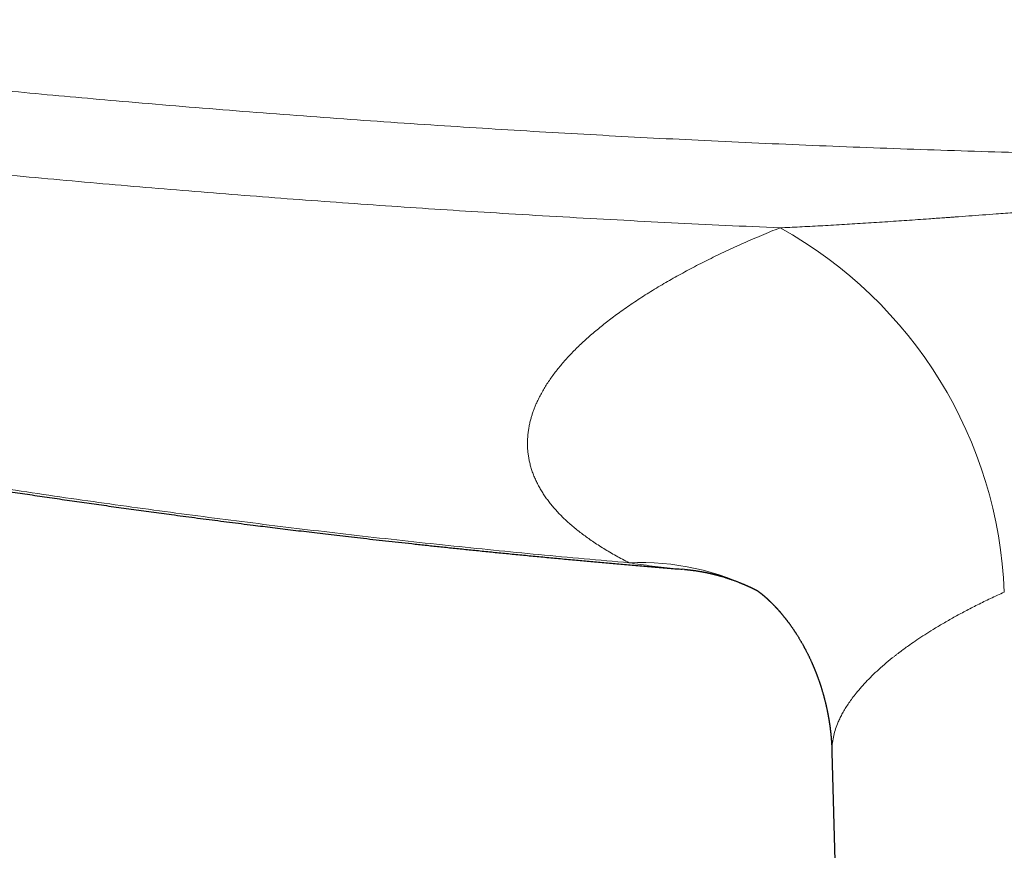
# Model space of a CAD drawing. Header units: millimetres. Extents: x 8 to 755, y 12 to 435.
# Tile 17 of 59: x 335 to 373, y 177 to 210. Entities that reach past the tile are written whole.
import ezdxf

# ---------------------------------------------------------------- set-up
doc = ezdxf.new("R2010")
doc.units = ezdxf.units.MM

msp = doc.modelspace()

# ---------------------------------------------------------------- linework, layer by layer
at = {"color": 7, "linetype": 'Continuous', "lineweight": 30}
for p, q in [((360.911, 188.04), (360.819, 188.047)), ((366.672, 180.901), (367.199, 161.863))]:
    msp.add_line(p, q, dxfattribs=at)
at = {"color": 252, "linetype": 'Continuous', "lineweight": 0}
for centre, radius, start, end in [((356.38, 186.488), 17.037, 2.2247, 60.9905), ((359.204, 178.328), 9.978, 62.853, 92.5964)]:
    msp.add_arc(centre, radius, start, end, dxfattribs=at)
for points, knots in [([(310.451, 209.521), (311.047, 209.439), (312.237, 209.276), (314.024, 209.039), (315.81, 208.807), (317.596, 208.581), (319.37, 208.363), (321.133, 208.152), (322.884, 207.947), (324.635, 207.748), (326.397, 207.554), (328.169, 207.364), (329.955, 207.178), (331.746, 206.997), (333.542, 206.822), (335.34, 206.652), (337.139, 206.487), (339.038, 206.32), (341.037, 206.15), (343.136, 205.979), (345.235, 205.816), (347.334, 205.661), (349.433, 205.513), (351.492, 205.375), (353.511, 205.247), (355.492, 205.127), (357.474, 205.014), (359.457, 204.908), (361.481, 204.806), (363.546, 204.709), (365.653, 204.617), (367.761, 204.533), (369.87, 204.455), (371.98, 204.385), (374.05, 204.323), (376.082, 204.269), (378.073, 204.222), (380.066, 204.182), (382.059, 204.147), (384.053, 204.12), (386.047, 204.098), (388.041, 204.082), (390.036, 204.073), (392.03, 204.07), (394.011, 204.073), (395.98, 204.083), (397.936, 204.098), (399.892, 204.119), (401.901, 204.147), (403.961, 204.183), (406.074, 204.226), (408.186, 204.277), (410.298, 204.334), (412.41, 204.399), (414.481, 204.47), (416.511, 204.546), (418.501, 204.626), (420.49, 204.714), (422.478, 204.807), (424.467, 204.907), (426.454, 205.014), (428.441, 205.127), (430.427, 205.246), (432.411, 205.372), (434.381, 205.504), (436.338, 205.641), (438.282, 205.783), (440.225, 205.932), (442.179, 206.088), (444.144, 206.252), (446.12, 206.423), (448.096, 206.601), (450.07, 206.786), (451.902, 206.964), (453.589, 207.133), (455.131, 207.292), (456.672, 207.454), (458.214, 207.622), (459.898, 207.809), (461.724, 208.018), (463.693, 208.25), (465.663, 208.49), (467.634, 208.736), (469.606, 208.99), (471.577, 209.251), (472.891, 209.431), (473.549, 209.521)], [0, 0, 0, 0, 0.01109, 0.022168, 0.033235, 0.044289, 0.055331, 0.066164, 0.076984, 0.087791, 0.098585, 0.109585, 0.120571, 0.1316, 0.142664, 0.153723, 0.164777, 0.175827, 0.188713, 0.201592, 0.214463, 0.227328, 0.240185, 0.253035, 0.265147, 0.277263, 0.289381, 0.301501, 0.313625, 0.326486, 0.33935, 0.352216, 0.365086, 0.377959, 0.390834, 0.402976, 0.415121, 0.427268, 0.439417, 0.451568, 0.463722, 0.475877, 0.488034, 0.500193, 0.51233, 0.524251, 0.536173, 0.548096, 0.560021, 0.572898, 0.585777, 0.598656, 0.611536, 0.624417, 0.637298, 0.649444, 0.66159, 0.673736, 0.685884, 0.698031, 0.710179, 0.722327, 0.734476, 0.746625, 0.758755, 0.770664, 0.782575, 0.794489, 0.806404, 0.818539, 0.830675, 0.842813, 0.854952, 0.867092, 0.876621, 0.886106, 0.895602, 0.905107, 0.914623, 0.926775, 0.938942, 0.951125, 0.963323, 0.975535, 0.987761, 1, 1, 1, 1]), ([(310.237, 206.251), (310.867, 206.165), (312.128, 205.992), (314.021, 205.742), (315.917, 205.497), (317.813, 205.259), (319.701, 205.029), (321.578, 204.806), (323.446, 204.591), (325.316, 204.382), (327.199, 204.178), (329.097, 203.978), (331.009, 203.784), (332.922, 203.596), (334.836, 203.414), (336.752, 203.238), (338.669, 203.069), (340.587, 202.905), (342.507, 202.748), (344.427, 202.598), (346.348, 202.453), (348.27, 202.315), (350.194, 202.182), (352.118, 202.056), (354.107, 201.932), (356.161, 201.811), (358.28, 201.694), (360.4, 201.584), (362.52, 201.48), (363.935, 201.418), (364.642, 201.386)], [0, 0, 0, 0, 0.035099, 0.070202, 0.105307, 0.140415, 0.175525, 0.21001, 0.244498, 0.278988, 0.31348, 0.348678, 0.383877, 0.419079, 0.454281, 0.489485, 0.52469, 0.559897, 0.595104, 0.630312, 0.66552, 0.700729, 0.735938, 0.771148, 0.806357, 0.845087, 0.883816, 0.922545, 0.961273, 1, 1, 1, 1]), ([(364.642, 201.386), (364.768, 201.392), (365.024, 201.403), (365.413, 201.422), (365.811, 201.442), (366.218, 201.464), (366.634, 201.488), (367.05, 201.512), (367.467, 201.537), (367.884, 201.563), (368.309, 201.59), (368.741, 201.619), (369.172, 201.648), (369.6, 201.677), (370.026, 201.707), (370.408, 201.734), (370.746, 201.758), (370.971, 201.774), (371.13, 201.785), (371.223, 201.792), (371.316, 201.799), (371.404, 201.805), (371.637, 201.822), (372.017, 201.85), (372.549, 201.89), (373.152, 201.935), (373.827, 201.986), (374.576, 202.043), (375.333, 202.1), (376.098, 202.159), (376.782, 202.21), (377.382, 202.255), (377.898, 202.294), (378.42, 202.333), (378.944, 202.371), (379.467, 202.409), (380.031, 202.45), (380.635, 202.492), (381.277, 202.536), (381.912, 202.578), (382.538, 202.619), (383.155, 202.657), (383.712, 202.69), (384.21, 202.719), (384.534, 202.736), (384.738, 202.747), (384.824, 202.752), (384.91, 202.756), (384.995, 202.761), (385.083, 202.765), (385.175, 202.77), (385.271, 202.775), (385.568, 202.79), (386.061, 202.813), (386.75, 202.844), (387.434, 202.87), (388.112, 202.894), (388.782, 202.914), (389.443, 202.93), (390.094, 202.943), (390.737, 202.953), (391.371, 202.958), (392.007, 202.96), (392.651, 202.958), (393.309, 202.952), (393.976, 202.942), (394.653, 202.928), (395.34, 202.911), (396.035, 202.889), (396.708, 202.865), (397.356, 202.839), (397.953, 202.813), (398.375, 202.793), (398.618, 202.781), (398.706, 202.776), (398.794, 202.772), (398.878, 202.767), (399.106, 202.756), (399.48, 202.736), (400.006, 202.706), (400.564, 202.674), (401.153, 202.638), (401.775, 202.599), (402.405, 202.558), (403.043, 202.514), (403.69, 202.469), (404.273, 202.428), (404.79, 202.391), (405.24, 202.358), (405.69, 202.325), (406.137, 202.291), (406.579, 202.258), (407.018, 202.225), (407.566, 202.184), (408.222, 202.134), (408.984, 202.076), (409.738, 202.019), (410.483, 201.962), (411.127, 201.914), (411.67, 201.873), (412.099, 201.842), (412.403, 201.819), (412.589, 201.806), (412.675, 201.799), (412.766, 201.793), (412.99, 201.777), (413.343, 201.751), (413.823, 201.717), (414.29, 201.685), (414.746, 201.653), (415.189, 201.623), (415.624, 201.595), (416.051, 201.567), (416.47, 201.541), (416.881, 201.516), (417.297, 201.492), (417.717, 201.468), (418.141, 201.445), (418.556, 201.424), (418.96, 201.404), (419.227, 201.392), (419.358, 201.386)], [0, 0, 0, 0, 0.0070679, 0.014294, 0.0216783, 0.0292208, 0.0369216, 0.0447806, 0.0523354, 0.0600308, 0.0678668, 0.0758434, 0.0839606, 0.0916634, 0.0994887, 0.1074364, 0.1127489, 0.1181147, 0.1198122, 0.1215148, 0.1232228, 0.124936, 0.1263707, 0.1360511, 0.1458107, 0.1556495, 0.1691935, 0.1828847, 0.1967229, 0.2107084, 0.2248411, 0.2341744, 0.2435708, 0.2530971, 0.2627221, 0.2722498, 0.2816804, 0.2935424, 0.3052474, 0.3167954, 0.3281867, 0.3394216, 0.3505002, 0.3585892, 0.366593, 0.3681552, 0.3697141, 0.3712698, 0.3728221, 0.3743712, 0.3760622, 0.3778452, 0.3796249, 0.3922462, 0.4047074, 0.4171875, 0.429504, 0.4416572, 0.4536477, 0.4654761, 0.4771429, 0.4886487, 0.4999941, 0.5117583, 0.5236947, 0.535804, 0.5480869, 0.5605439, 0.5731757, 0.5859828, 0.597169, 0.6084864, 0.6185546, 0.620146, 0.6217399, 0.6233364, 0.6249354, 0.6263292, 0.6357752, 0.6453421, 0.6550298, 0.6661857, 0.6774983, 0.6889677, 0.7005943, 0.7123782, 0.7243195, 0.7324505, 0.7406531, 0.7489273, 0.7570526, 0.7651074, 0.7731159, 0.7810781, 0.7951507, 0.8090765, 0.8228556, 0.836488, 0.8499736, 0.8582077, 0.8663861, 0.873537, 0.8749365, 0.8766083, 0.8782865, 0.8799596, 0.8889253, 0.8977421, 0.90641, 0.9147097, 0.9228682, 0.9308853, 0.9387612, 0.9464958, 0.9540891, 0.961541, 0.9695749, 0.9774378, 0.9851296, 0.9926503, 1, 1, 1, 1]), ([(358.752, 188.295), (358.664, 188.341), (358.489, 188.431), (358.237, 188.569), (357.993, 188.709), (357.758, 188.85), (357.532, 188.992), (357.319, 189.134), (357.118, 189.274), (356.929, 189.413), (356.747, 189.553), (356.574, 189.695), (356.408, 189.838), (356.25, 189.983), (356.1, 190.129), (355.958, 190.276), (355.823, 190.425), (355.698, 190.575), (355.58, 190.725), (355.471, 190.876), (355.37, 191.028), (355.274, 191.186), (355.184, 191.349), (355.101, 191.516), (355.028, 191.686), (354.964, 191.856), (354.909, 192.027), (354.864, 192.197), (354.829, 192.364), (354.803, 192.529), (354.785, 192.695), (354.776, 192.862), (354.775, 193.029), (354.783, 193.196), (354.798, 193.365), (354.822, 193.534), (354.854, 193.704), (354.892, 193.863), (354.933, 194.009), (354.976, 194.144), (355.025, 194.28), (355.078, 194.416), (355.143, 194.568), (355.222, 194.735), (355.318, 194.918), (355.423, 195.102), (355.537, 195.287), (355.661, 195.471), (355.792, 195.653), (355.929, 195.832), (356.072, 196.008), (356.223, 196.183), (356.382, 196.359), (356.548, 196.534), (356.722, 196.708), (356.903, 196.882), (357.092, 197.056), (357.289, 197.229), (357.492, 197.402), (357.702, 197.573), (357.919, 197.744), (358.142, 197.914), (358.38, 198.088), (358.63, 198.266), (358.895, 198.447), (359.168, 198.628), (359.448, 198.807), (359.737, 198.986), (360.028, 199.161), (360.321, 199.331), (360.615, 199.497), (360.917, 199.662), (361.225, 199.827), (361.541, 199.99), (361.864, 200.153), (362.192, 200.314), (362.527, 200.473), (362.868, 200.631), (363.214, 200.787), (363.563, 200.94), (363.916, 201.09), (364.275, 201.24), (364.52, 201.338), (364.642, 201.387)], [0, 0, 0, 0, 0.013139, 0.026249, 0.039333, 0.052394, 0.065436, 0.078462, 0.090731, 0.102992, 0.115247, 0.127498, 0.139749, 0.152003, 0.164261, 0.176527, 0.188804, 0.201094, 0.213181, 0.225285, 0.23741, 0.249559, 0.262629, 0.275689, 0.288742, 0.301792, 0.314842, 0.327895, 0.340209, 0.352531, 0.364865, 0.377196, 0.389471, 0.401742, 0.414012, 0.426283, 0.438559, 0.450843, 0.460501, 0.470167, 0.479843, 0.489529, 0.499227, 0.5122, 0.525181, 0.538175, 0.551184, 0.564213, 0.577265, 0.589595, 0.601952, 0.614339, 0.626722, 0.638988, 0.651257, 0.663532, 0.675815, 0.68811, 0.700418, 0.712524, 0.724648, 0.736795, 0.748967, 0.762056, 0.775137, 0.788214, 0.80129, 0.814369, 0.827454, 0.8398, 0.852158, 0.86453, 0.876929, 0.88936, 0.901776, 0.914179, 0.926571, 0.938957, 0.951339, 0.963499, 0.97566, 0.987826, 1, 1, 1, 1]), ([(310.206, 195.632), (310.721, 195.521), (311.749, 195.299), (313.289, 194.975), (314.826, 194.658), (316.359, 194.349), (317.878, 194.048), (319.385, 193.757), (320.878, 193.473), (322.367, 193.197), (323.853, 192.928), (325.334, 192.665), (326.812, 192.408), (328.285, 192.159), (329.696, 191.925), (331.045, 191.707), (332.28, 191.511), (333.135, 191.379), (333.61, 191.306), (333.758, 191.283), (333.906, 191.261), (334.053, 191.238), (334.201, 191.216), (334.877, 191.113), (336.08, 190.934), (337.81, 190.685), (339.536, 190.444), (341.258, 190.211), (342.976, 189.987), (344.69, 189.771), (346.401, 189.563), (348.135, 189.361), (349.892, 189.164), (351.672, 188.972), (353.448, 188.79), (355.219, 188.616), (356.987, 188.45), (358.164, 188.347), (358.752, 188.295)], [0, 0, 0, 0, 0.032197, 0.06428, 0.096247, 0.128101, 0.159842, 0.190907, 0.221863, 0.252713, 0.283456, 0.314092, 0.344624, 0.37505, 0.405372, 0.43197, 0.458488, 0.481758, 0.4848, 0.487842, 0.490882, 0.493922, 0.49696, 0.499998, 0.535668, 0.571233, 0.606694, 0.642053, 0.677311, 0.712467, 0.747523, 0.782481, 0.818998, 0.855408, 0.891712, 0.927911, 0.964007, 1, 1, 1, 1]), ([(360.819, 188.047), (360.742, 188.052), (360.347, 188.081), (359.656, 188.159), (359.048, 188.25), (358.752, 188.295)], [0, 0, 0, 0, 0.110872, 0.565991, 1, 1, 1, 1]), ([(373.404, 187.149), (373.223, 187.066), (372.866, 186.903), (372.359, 186.655), (371.881, 186.409), (371.433, 186.167), (371.013, 185.927), (370.636, 185.701), (370.297, 185.487), (369.993, 185.287), (369.68, 185.07), (369.458, 184.908), (369.317, 184.802), (369.274, 184.769), (369.232, 184.737), (369.191, 184.705), (369.149, 184.672), (369.013, 184.565), (368.791, 184.384), (368.499, 184.129), (368.232, 183.877), (367.988, 183.629), (367.767, 183.385), (367.583, 183.161), (367.429, 182.959), (367.301, 182.776), (367.186, 182.596), (367.084, 182.419), (366.994, 182.245), (366.9, 182.041), (366.81, 181.806), (366.735, 181.541), (366.688, 181.277), (366.668, 181.064), (366.674, 180.94), (366.676, 180.901)], [0, 0, 0, 0, 0.042244, 0.083536, 0.123874, 0.163259, 0.201693, 0.239174, 0.271371, 0.302831, 0.333555, 0.372983, 0.378052, 0.383098, 0.388123, 0.393125, 0.398106, 0.403065, 0.442946, 0.482324, 0.521199, 0.559571, 0.597441, 0.634811, 0.663822, 0.692524, 0.720919, 0.749006, 0.776786, 0.804259, 0.847644, 0.891381, 0.935471, 0.979915, 1, 1, 1, 1])]:
    msp.add_open_spline(points, degree=3, knots=knots, dxfattribs=at)
at = {"color": 7, "linetype": 'Continuous', "lineweight": 30}
for points, knots in [([(310.134, 195.554), (310.302, 195.518), (310.635, 195.446), (311.131, 195.34), (311.619, 195.236), (312.1, 195.134), (312.57, 195.035), (313.031, 194.938), (313.481, 194.845), (313.923, 194.753), (314.386, 194.658), (314.866, 194.56), (315.365, 194.459), (315.853, 194.36), (316.33, 194.265), (316.797, 194.172), (317.254, 194.082), (317.7, 193.994), (318.136, 193.909), (318.561, 193.826), (318.976, 193.746), (319.381, 193.669), (319.767, 193.595), (320.137, 193.525), (320.489, 193.458), (320.833, 193.394), (321.167, 193.331), (321.486, 193.272), (321.792, 193.215), (322.084, 193.161), (322.368, 193.109), (322.643, 193.059), (322.91, 193.011), (323.168, 192.964), (323.418, 192.919), (323.679, 192.872), (323.953, 192.823), (324.241, 192.771), (324.523, 192.721), (324.8, 192.672), (325.096, 192.62), (325.41, 192.565), (325.74, 192.508), (326.061, 192.452), (326.374, 192.398), (326.678, 192.346), (326.973, 192.295), (327.258, 192.247), (327.532, 192.2), (327.796, 192.155), (328.051, 192.112), (328.302, 192.07), (328.548, 192.029), (328.792, 191.989), (329.061, 191.944), (329.362, 191.894), (329.696, 191.839), (330.039, 191.783), (330.405, 191.724), (330.796, 191.661), (331.212, 191.594), (331.638, 191.527), (332.073, 191.458), (332.518, 191.388), (332.973, 191.318), (333.437, 191.246), (334.002, 191.16), (334.668, 191.059), (335.433, 190.945), (336.206, 190.832), (336.979, 190.72), (337.751, 190.609), (338.521, 190.501), (339.299, 190.393), (340.084, 190.286), (340.76, 190.195), (341.324, 190.12), (341.774, 190.061), (342.227, 190.001), (342.682, 189.943), (343.139, 189.884), (343.599, 189.826), (344.031, 189.771), (344.438, 189.721), (344.823, 189.673), (345.218, 189.625), (345.624, 189.575), (346.039, 189.526), (346.462, 189.475), (346.893, 189.424), (347.335, 189.373), (347.79, 189.32), (348.26, 189.266), (348.743, 189.211), (349.238, 189.156), (349.744, 189.1), (350.26, 189.043), (350.788, 188.986), (351.327, 188.929), (351.876, 188.871), (352.436, 188.813), (353.007, 188.755), (353.59, 188.696), (354.179, 188.638), (354.776, 188.58), (355.38, 188.522), (355.995, 188.464), (356.598, 188.408), (357.188, 188.354), (357.764, 188.302), (358.349, 188.251), (358.942, 188.2), (359.544, 188.148), (360.155, 188.098), (360.581, 188.062), (360.803, 188.045), (360.819, 188.043)], [0, 0, 0, 0, 0.0100568, 0.0199593, 0.0297076, 0.0393017, 0.0487416, 0.0578631, 0.0668359, 0.0756603, 0.0843362, 0.0944711, 0.1043957, 0.1141101, 0.1236144, 0.1329086, 0.1419928, 0.150867, 0.1595314, 0.1679858, 0.1762305, 0.1842655, 0.1920907, 0.1992768, 0.2062765, 0.2130899, 0.2197171, 0.226158, 0.2321196, 0.2379122, 0.243536, 0.248991, 0.2542771, 0.2593945, 0.264343, 0.2691228, 0.2749344, 0.2806335, 0.2862262, 0.2917126, 0.2970926, 0.3038005, 0.3103355, 0.3166976, 0.3228868, 0.3289031, 0.3347467, 0.3404175, 0.3458074, 0.3510314, 0.3560896, 0.3609821, 0.3659299, 0.3706973, 0.3754407, 0.3819205, 0.3885459, 0.3953169, 0.4022334, 0.4102697, 0.418494, 0.4269063, 0.4355066, 0.4442948, 0.4532711, 0.4624353, 0.4717876, 0.4867288, 0.5018202, 0.5170611, 0.5324514, 0.5474852, 0.562659, 0.5779729, 0.5934271, 0.6090215, 0.6178349, 0.6266926, 0.6355944, 0.6445406, 0.6535309, 0.6625656, 0.6716667, 0.6790004, 0.6865486, 0.6943114, 0.7022887, 0.7104807, 0.7187352, 0.7271968, 0.7358655, 0.7447413, 0.7540117, 0.7634978, 0.7731996, 0.7831172, 0.7932506, 0.8035998, 0.814165, 0.8249223, 0.8358947, 0.8470823, 0.858485, 0.870103, 0.8817231, 0.893551, 0.9055868, 0.9178304, 0.9289381, 0.9402116, 0.9516512, 0.9632567, 0.9750284, 0.9869662, 0.9990704, 1, 1, 1, 1]), ([(360.91, 188.037), (360.918, 188.036), (360.931, 188.035), (360.95, 188.033), (360.965, 188.032), (360.979, 188.031), (360.993, 188.029), (361.008, 188.028), (361.022, 188.027), (361.037, 188.025), (361.052, 188.024), (361.068, 188.022), (361.086, 188.02), (361.103, 188.018), (361.12, 188.016), (361.138, 188.014), (361.154, 188.012), (361.168, 188.011), (361.177, 188.01), (361.186, 188.009), (361.196, 188.007), (361.21, 188.006), (361.225, 188.004), (361.24, 188.002), (361.255, 188), (361.272, 187.998), (361.289, 187.995), (361.305, 187.993), (361.323, 187.991), (361.35, 187.987), (361.387, 187.981), (361.435, 187.974), (361.485, 187.966), (361.524, 187.959), (361.552, 187.954), (361.571, 187.951), (361.591, 187.947), (361.61, 187.944), (361.629, 187.94), (361.648, 187.937), (361.668, 187.933), (361.691, 187.928), (361.715, 187.924), (361.742, 187.918), (361.768, 187.913), (361.793, 187.908), (361.82, 187.902), (361.847, 187.896), (361.874, 187.89), (361.902, 187.884), (361.927, 187.878), (361.954, 187.872), (361.98, 187.866), (362.006, 187.86), (362.028, 187.854), (362.047, 187.85), (362.063, 187.846), (362.078, 187.842), (362.091, 187.839), (362.106, 187.835), (362.122, 187.831), (362.137, 187.827), (362.15, 187.824), (362.162, 187.82), (362.176, 187.817), (362.192, 187.812), (362.207, 187.808), (362.22, 187.805), (362.232, 187.802), (362.246, 187.798), (362.262, 187.793), (362.277, 187.789), (362.289, 187.786), (362.301, 187.782), (362.327, 187.775), (362.37, 187.762), (362.426, 187.746), (362.479, 187.729), (362.531, 187.713), (362.582, 187.697), (362.635, 187.679), (362.687, 187.662), (362.737, 187.645), (362.785, 187.627), (362.832, 187.61), (362.879, 187.593), (362.926, 187.576), (362.973, 187.558), (363.019, 187.54), (363.054, 187.526), (363.078, 187.516), (363.093, 187.51), (363.107, 187.504), (363.119, 187.499), (363.131, 187.495), (363.144, 187.489), (363.16, 187.483), (363.176, 187.476), (363.192, 187.469), (363.207, 187.463), (363.226, 187.455), (363.245, 187.447), (363.264, 187.439), (363.282, 187.431), (363.301, 187.423), (363.322, 187.413), (363.343, 187.404), (363.363, 187.395), (363.383, 187.386), (363.404, 187.377), (363.425, 187.367), (363.447, 187.357), (363.471, 187.346), (363.497, 187.334), (363.523, 187.321), (363.55, 187.309), (363.576, 187.296), (363.603, 187.283), (363.625, 187.272), (363.643, 187.263), (363.66, 187.255), (363.676, 187.247), (363.689, 187.24), (363.7, 187.235), (363.713, 187.228), (363.728, 187.221), (363.74, 187.215), (363.747, 187.211), (363.747, 187.211)], [0, 0, 0, 0, 0.009007, 0.016195, 0.021437, 0.026375, 0.032148, 0.038366, 0.043264, 0.048759, 0.054723, 0.061222, 0.067143, 0.074777, 0.081005, 0.0866, 0.094607, 0.099135, 0.102333, 0.105311, 0.108685, 0.113791, 0.120834, 0.125631, 0.130717, 0.13802, 0.144321, 0.149698, 0.156068, 0.163086, 0.17954, 0.197956, 0.215971, 0.23369, 0.240351, 0.246245, 0.254373, 0.261394, 0.267088, 0.274643, 0.282542, 0.288154, 0.29892, 0.308818, 0.316521, 0.32729, 0.334848, 0.34521, 0.355636, 0.363545, 0.374766, 0.382415, 0.39212, 0.401871, 0.409621, 0.415653, 0.42191, 0.426388, 0.430537, 0.435532, 0.442058, 0.447363, 0.451358, 0.455267, 0.460182, 0.466433, 0.471685, 0.47565, 0.479508, 0.484442, 0.490762, 0.495957, 0.499842, 0.503532, 0.508237, 0.526794, 0.547447, 0.566098, 0.582064, 0.600467, 0.619288, 0.636135, 0.653642, 0.670584, 0.685546, 0.702456, 0.717805, 0.733685, 0.750674, 0.7649, 0.769669, 0.775382, 0.7804, 0.78425, 0.787945, 0.792, 0.797751, 0.804085, 0.808747, 0.814048, 0.819793, 0.827497, 0.834185, 0.839592, 0.845709, 0.853668, 0.861157, 0.867588, 0.873832, 0.881402, 0.889015, 0.895653, 0.903889, 0.913785, 0.923144, 0.930894, 0.940843, 0.950674, 0.958336, 0.963424, 0.970087, 0.975766, 0.979872, 0.983672, 0.987647, 0.992742, 0.999285, 1, 1, 1, 1]), ([(363.718, 187.23), (363.718, 187.23), (363.718, 187.23), (363.721, 187.229), (363.727, 187.224), (363.735, 187.219), (363.743, 187.214), (363.749, 187.209), (363.757, 187.204), (363.765, 187.198), (363.775, 187.192), (363.783, 187.185), (363.794, 187.178), (363.801, 187.173), (363.809, 187.167), (363.817, 187.161), (363.826, 187.155), (363.835, 187.148), (363.844, 187.141), (363.854, 187.133), (363.864, 187.125), (363.875, 187.117), (363.885, 187.109), (363.894, 187.102), (363.903, 187.095), (363.91, 187.09), (363.916, 187.085), (363.922, 187.08), (363.929, 187.074), (363.936, 187.069), (363.941, 187.064), (363.945, 187.061), (363.949, 187.058), (363.952, 187.055), (363.956, 187.052), (363.96, 187.048), (363.965, 187.044), (363.97, 187.04), (363.974, 187.037), (363.978, 187.034), (363.982, 187.031), (363.986, 187.028), (363.99, 187.024), (363.993, 187.021), (363.996, 187.019), (363.998, 187.017), (364.002, 187.014), (364.006, 187.011), (364.01, 187.007), (364.015, 187.003), (364.019, 186.999), (364.023, 186.996), (364.028, 186.992), (364.032, 186.988), (364.036, 186.984), (364.04, 186.981), (364.044, 186.978), (364.05, 186.973), (364.056, 186.968), (364.061, 186.963), (364.066, 186.959), (364.071, 186.955), (364.076, 186.95), (364.081, 186.946), (364.085, 186.942), (364.09, 186.937), (364.096, 186.933), (364.102, 186.927), (364.107, 186.922), (364.113, 186.917), (364.119, 186.912), (364.125, 186.907), (364.13, 186.902), (364.136, 186.896), (364.142, 186.891), (364.149, 186.885), (364.155, 186.879), (364.159, 186.875), (364.163, 186.871), (364.168, 186.867), (364.174, 186.862), (364.179, 186.856), (364.184, 186.852), (364.189, 186.847), (364.194, 186.843), (364.199, 186.838), (364.205, 186.833), (364.21, 186.828), (364.215, 186.823), (364.22, 186.818), (364.226, 186.813), (364.231, 186.808), (364.235, 186.804), (364.238, 186.801), (364.242, 186.797), (364.249, 186.791), (364.257, 186.782), (364.268, 186.772), (364.277, 186.763), (364.287, 186.754), (364.296, 186.744), (364.306, 186.734), (364.316, 186.724), (364.326, 186.715), (364.336, 186.705), (364.345, 186.695), (364.354, 186.686), (364.362, 186.679), (364.368, 186.672), (364.373, 186.667), (364.378, 186.662), (364.384, 186.656), (364.389, 186.65), (364.394, 186.645), (364.399, 186.64), (364.404, 186.635), (364.411, 186.628), (364.417, 186.621), (364.424, 186.615), (364.43, 186.608), (364.437, 186.601), (364.445, 186.592), (364.453, 186.583), (364.462, 186.574), (364.471, 186.564), (364.482, 186.553), (364.494, 186.54), (364.504, 186.529), (364.514, 186.518), (364.523, 186.509), (364.531, 186.499), (364.539, 186.491), (364.547, 186.481), (364.557, 186.471), (364.566, 186.461), (364.574, 186.452), (364.581, 186.443), (364.589, 186.435), (364.597, 186.426), (364.607, 186.414), (364.618, 186.402), (364.629, 186.389), (364.641, 186.375), (364.653, 186.362), (364.664, 186.348), (364.677, 186.333), (364.692, 186.315), (364.71, 186.295), (364.729, 186.272), (364.747, 186.249), (364.767, 186.226), (364.786, 186.202), (364.804, 186.18), (364.817, 186.163), (364.828, 186.15), (364.838, 186.137), (364.848, 186.124), (364.858, 186.112), (364.868, 186.099), (364.877, 186.087), (364.885, 186.077), (364.892, 186.068), (364.9, 186.057), (364.908, 186.047), (364.916, 186.037), (364.924, 186.026), (364.935, 186.011), (364.949, 185.993), (364.967, 185.969), (364.986, 185.944), (365.005, 185.918), (365.023, 185.893), (365.042, 185.867), (365.061, 185.84), (365.082, 185.81), (365.103, 185.781), (365.124, 185.751), (365.144, 185.721), (365.165, 185.69), (365.184, 185.663), (365.2, 185.638), (365.214, 185.618), (365.228, 185.596), (365.242, 185.575), (365.257, 185.553), (365.27, 185.532), (365.287, 185.505), (365.309, 185.471), (365.333, 185.433), (365.358, 185.392), (365.383, 185.352), (365.408, 185.311), (365.432, 185.27), (365.454, 185.233), (365.474, 185.198), (365.494, 185.162), (365.517, 185.123), (365.538, 185.085), (365.558, 185.048), (365.575, 185.018), (365.59, 184.99), (365.605, 184.962), (365.62, 184.934), (365.637, 184.903), (365.656, 184.866), (365.678, 184.823), (365.702, 184.776), (365.725, 184.731), (365.747, 184.687), (365.765, 184.649), (365.783, 184.612), (365.8, 184.576), (365.817, 184.539), (365.835, 184.501), (365.852, 184.464), (365.865, 184.435), (365.877, 184.409), (365.886, 184.389), (365.895, 184.369), (365.904, 184.347), (365.915, 184.324), (365.926, 184.298), (365.937, 184.273), (365.948, 184.247), (365.959, 184.22), (365.97, 184.194), (365.981, 184.168), (365.991, 184.143), (366.002, 184.116), (366.014, 184.086), (366.028, 184.051), (366.043, 184.014), (366.057, 183.978), (366.069, 183.946), (366.08, 183.918), (366.09, 183.891), (366.099, 183.865), (366.109, 183.84), (366.12, 183.811), (366.131, 183.78), (366.143, 183.746), (366.155, 183.711), (366.166, 183.68), (366.174, 183.657), (366.18, 183.64), (366.186, 183.622), (366.193, 183.601), (366.2, 183.579), (366.208, 183.556), (366.215, 183.535), (366.221, 183.517), (366.226, 183.501), (366.231, 183.486), (366.236, 183.47), (366.241, 183.455), (366.245, 183.441), (366.254, 183.414), (366.265, 183.377), (366.28, 183.327), (366.294, 183.28), (366.31, 183.228), (366.321, 183.186), (366.331, 183.154), (366.336, 183.135), (366.341, 183.115), (366.348, 183.092), (366.354, 183.069), (366.36, 183.047), (366.366, 183.023), (366.375, 182.991), (366.385, 182.95), (366.397, 182.905), (366.409, 182.857), (366.417, 182.821), (366.424, 182.794), (366.428, 182.778), (366.432, 182.759), (366.437, 182.739), (366.441, 182.722), (366.444, 182.707), (366.447, 182.693), (366.452, 182.672), (366.459, 182.64), (366.467, 182.605), (366.474, 182.57), (366.481, 182.538), (366.487, 182.506), (366.492, 182.483), (366.495, 182.466), (366.498, 182.452), (366.501, 182.436), (366.505, 182.417), (366.509, 182.398), (366.512, 182.381), (366.514, 182.369), (366.516, 182.357), (366.519, 182.344), (366.522, 182.329), (366.525, 182.313), (366.527, 182.297), (366.53, 182.282), (366.533, 182.268), (366.535, 182.252), (366.538, 182.235), (366.542, 182.216), (366.545, 182.196), (366.548, 182.177), (366.551, 182.159), (366.554, 182.14), (366.558, 182.117), (366.562, 182.091), (366.566, 182.067), (366.569, 182.045), (366.573, 182.023), (366.576, 182.004), (366.578, 181.985), (366.581, 181.967), (366.584, 181.949), (366.586, 181.93), (366.589, 181.912), (366.59, 181.899), (366.592, 181.888), (366.594, 181.875), (366.596, 181.86), (366.598, 181.84), (366.601, 181.818), (366.604, 181.796), (366.606, 181.776), (366.608, 181.759), (366.61, 181.742), (366.613, 181.724), (366.615, 181.706), (366.618, 181.68), (366.621, 181.646), (366.626, 181.602), (366.63, 181.559), (366.635, 181.515), (366.638, 181.473), (366.642, 181.433), (366.645, 181.393), (366.648, 181.352), (366.652, 181.311), (366.654, 181.273), (366.657, 181.236), (366.659, 181.198), (366.661, 181.168), (366.662, 181.144), (366.663, 181.127), (366.664, 181.108), (366.665, 181.09), (366.666, 181.075), (366.666, 181.061), (366.667, 181.046), (366.667, 181.031), (366.668, 181.016), (366.669, 181), (366.669, 180.981), (366.67, 180.958), (366.671, 180.93), (366.672, 180.909), (366.672, 180.898)], [0, 0, 0, 0, 0.006285, 0.02059, 0.03465, 0.048518, 0.055357, 0.062539, 0.069529, 0.076523, 0.083538, 0.090713, 0.096243, 0.101301, 0.106052, 0.110758, 0.11551, 0.12052, 0.12531, 0.130218, 0.135065, 0.140022, 0.144734, 0.148925, 0.152855, 0.155257, 0.15771, 0.160255, 0.163055, 0.166403, 0.168262, 0.169982, 0.171436, 0.172517, 0.173572, 0.17524, 0.177355, 0.179151, 0.180663, 0.181937, 0.183067, 0.184572, 0.186306, 0.187383, 0.188185, 0.189009, 0.190173, 0.191677, 0.193232, 0.195026, 0.19653, 0.19782, 0.19913, 0.200846, 0.202408, 0.203506, 0.204623, 0.206555, 0.208731, 0.210457, 0.211907, 0.213378, 0.21495, 0.216695, 0.218174, 0.219515, 0.221169, 0.223275, 0.225197, 0.22653, 0.228339, 0.230384, 0.231914, 0.233502, 0.235341, 0.237529, 0.239593, 0.24069, 0.241607, 0.242985, 0.2448, 0.246488, 0.247897, 0.249178, 0.250614, 0.252103, 0.253673, 0.25512, 0.256456, 0.258059, 0.259568, 0.261009, 0.262103, 0.262879, 0.263833, 0.265143, 0.268408, 0.271121, 0.273499, 0.27618, 0.278518, 0.281608, 0.283943, 0.286211, 0.289189, 0.291562, 0.293831, 0.296105, 0.297295, 0.298485, 0.29976, 0.301236, 0.302821, 0.304075, 0.305127, 0.306335, 0.308097, 0.309901, 0.311336, 0.312656, 0.314586, 0.316712, 0.31876, 0.320527, 0.32297, 0.325617, 0.328378, 0.331473, 0.333267, 0.335307, 0.337507, 0.339216, 0.341259, 0.343696, 0.345731, 0.347595, 0.349496, 0.351118, 0.35301, 0.355164, 0.35807, 0.360389, 0.363359, 0.366107, 0.368633, 0.371583, 0.374849, 0.379042, 0.383374, 0.387816, 0.391791, 0.396574, 0.400829, 0.403613, 0.405702, 0.40795, 0.410564, 0.412529, 0.414914, 0.417246, 0.41836, 0.419985, 0.422087, 0.423736, 0.425263, 0.427268, 0.429198, 0.432654, 0.436827, 0.440956, 0.44508, 0.449389, 0.453106, 0.457679, 0.462175, 0.466867, 0.471395, 0.475885, 0.480681, 0.485249, 0.488163, 0.491669, 0.494439, 0.497926, 0.500671, 0.504164, 0.50691, 0.512457, 0.518081, 0.523704, 0.529324, 0.534878, 0.540387, 0.545847, 0.549894, 0.55459, 0.559832, 0.565387, 0.569712, 0.573439, 0.576736, 0.580248, 0.583963, 0.586907, 0.591896, 0.597427, 0.602798, 0.608902, 0.613595, 0.618448, 0.622517, 0.626471, 0.630948, 0.635588, 0.639581, 0.643786, 0.645798, 0.648318, 0.650522, 0.652666, 0.655794, 0.658587, 0.661287, 0.664394, 0.667195, 0.670299, 0.673122, 0.676025, 0.678462, 0.682098, 0.685838, 0.689992, 0.694342, 0.697497, 0.700647, 0.70347, 0.705995, 0.708985, 0.711823, 0.715337, 0.718867, 0.722483, 0.726646, 0.728536, 0.729968, 0.732021, 0.734243, 0.736437, 0.739023, 0.741445, 0.743111, 0.744659, 0.746293, 0.748039, 0.74957, 0.750908, 0.752527, 0.757926, 0.76244, 0.767847, 0.772377, 0.778422, 0.780622, 0.782363, 0.784084, 0.78671, 0.7893, 0.791131, 0.793488, 0.796408, 0.800875, 0.805976, 0.809998, 0.815186, 0.816764, 0.818138, 0.820027, 0.822264, 0.824017, 0.825254, 0.8266, 0.828219, 0.83169, 0.835868, 0.838634, 0.842147, 0.845412, 0.847805, 0.848993, 0.850342, 0.851968, 0.853872, 0.855903, 0.857541, 0.858686, 0.859685, 0.860945, 0.862473, 0.864039, 0.865705, 0.867085, 0.868476, 0.86991, 0.871547, 0.873434, 0.875576, 0.877489, 0.878961, 0.880643, 0.883103, 0.885746, 0.887941, 0.890279, 0.892174, 0.894144, 0.896007, 0.897587, 0.899267, 0.901393, 0.903023, 0.904291, 0.905241, 0.906365, 0.907808, 0.909565, 0.912143, 0.914269, 0.916059, 0.917791, 0.919225, 0.920981, 0.92292, 0.924482, 0.928311, 0.932728, 0.936922, 0.940866, 0.945454, 0.948855, 0.952334, 0.956914, 0.960533, 0.964228, 0.967822, 0.971275, 0.975063, 0.976297, 0.978013, 0.980101, 0.98179, 0.983041, 0.984374, 0.985885, 0.987199, 0.988631, 0.99018, 0.991911, 0.994109, 0.996805, 1, 1, 1, 1])]:
    msp.add_open_spline(points, degree=3, knots=knots, dxfattribs=at)

doc.saveas('drawing.dxf')
